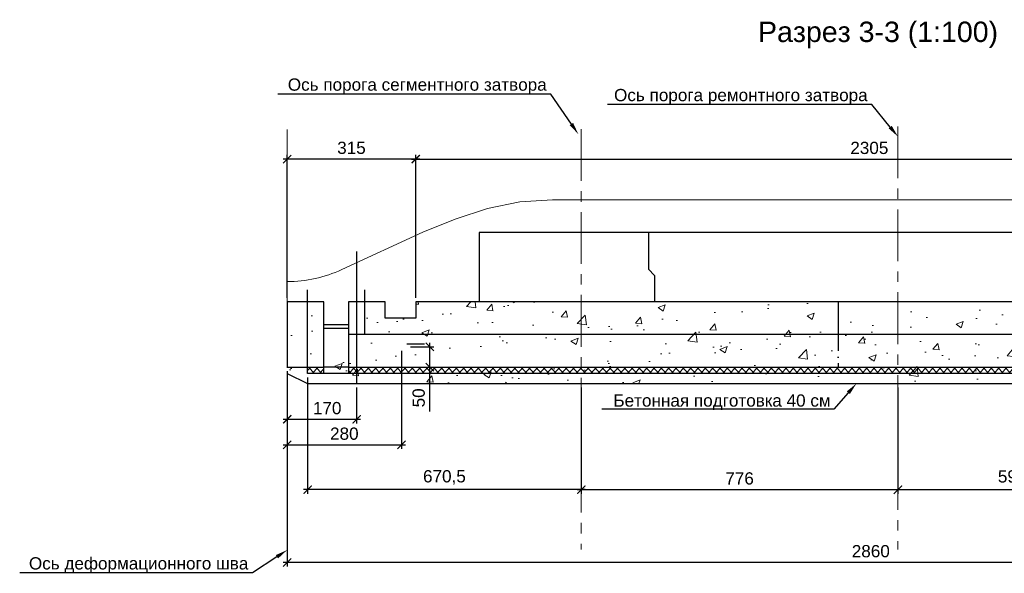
# Model space of a CAD drawing. Header units: millimetres. Extents: x 455957 to 840819, y 463079 to 618741.
# Tile 1 of 13: x 456642 to 480767, y 464935 to 478503. Entities that reach past the tile are written whole.
import ezdxf
from ezdxf import colors
from ezdxf.entities.mleader import LeaderData, LeaderLine
from ezdxf.math import Vec2, Vec3

# ---------------------------------------------------------------- set-up
doc = ezdxf.new("R2010")
doc.units = ezdxf.units.MM
doc.linetypes.add('ACAD_ISO04W100', pattern=[30, 24, -3, 0, -3])
doc.linetypes.add('осевая', pattern=[50.8, 31.75, -6.35, 6.35, -6.35])
for name, color, linetype, lineweight in [('Бетон', 7, 'Continuous', 50), ('ГТО-2_Размеры', 7, 'Continuous', 15), ('Мастика', 7, 'Continuous', 0), ('Отдел_Выноски(стрелка)', 7, 'Continuous', 15), ('Отдел_Заглавные надписи', 7, 'Continuous', 30)]:
    doc.layers.add(name, color=color, linetype=linetype, lineweight=lineweight)
doc.layers.add('Оси', color=1, linetype='осевая')
doc.layers.add('Штриховка', color=7, linetype='Continuous')
doc.styles.add('arial', font='arial.ttf')
doc.styles.add('Рогун1', font='arial.ttf')
doc.dimstyles.new('100 мм', dxfattribs={"dimscale": 100, "dimtxt": 3.5, "dimasz": 2, "dimexe": 1, "dimexo": 1, "dimgap": 1.2, "dimtad": 1, "dimdec": 0, "dimlfac": 0.1, "dimrnd": 0.0001, "dimtxsty": 'Рогун1', "dimblk": 'ARCHTICK', "dimcen": 2.5, "dimdle": 1, "dimaunit": 1, "dimadec": 1, "dimazin": 0, "dimtfac": 1, "dimtdec": 0, "dimtmove": 1, "dimatfit": 3, "dimldrblk": 'ARCHTICK', "dimfxl": 1, "dimtfill": 1, "dimarcsym": 0})

# ---------------------------------------------------------------- blocks, each defined once
blk = doc.blocks.new('_ArchTick')
at = {"color": 0, "linetype": 'ByBlock', "const_width": 0.15}
blk.add_lwpolyline([(-0.5, -0.5), (0.5, 0.5)], dxfattribs=at)
blk = doc.blocks.new('*D336')
at = {"layer": 'Defpoints', "color": 0, "transparency": 16777216}
for p in [(463196, 469986), (491796, 469986), (463196, 465203)]:
    blk.add_point(p, dxfattribs=at)
at = {"layer": 'ГТО-2_Размеры', "color": 0, "lineweight": -2, "transparency": 16777216}
for p, q in [((463196, 469886), (463196, 465103)), ((491796, 469886), (491796, 465103)), ((491896, 465203), (463096, 465203))]:
    blk.add_line(p, q, dxfattribs=at)
at = {"layer": 'ГТО-2_Размеры', "color": 0, "lineweight": -2, "transparency": 16777216, "xscale": 200, "yscale": 200, "zscale": 200, "rotation": 180}
blk.add_blockref('_ArchTick', (463196, 465203), dxfattribs=at)
at = {"layer": 'ГТО-2_Размеры', "color": 0, "lineweight": -2, "transparency": 16777216, "xscale": 200, "yscale": 200, "zscale": 200}
blk.add_blockref('_ArchTick', (491796, 465203), dxfattribs=at)
at = {"layer": 'ГТО-2_Размеры', "color": 0, "transparency": 16777216, "insert": (477496, 465476), "char_height": 300, "attachment_point": 5, "style": 'Рогун1'}
blk.add_mtext('2860', dxfattribs=at)
blk = doc.blocks.new('*D325')
at = {"layer": 'Defpoints', "color": 0, "transparency": 16777216}
for p in [(484106, 471586), (478161, 469586), (478161, 466982)]:
    blk.add_point(p, dxfattribs=at)
at = {"layer": 'ГТО-2_Размеры', "color": 0, "lineweight": -2, "transparency": 16777216}
for p, q in [((484106, 471486), (484106, 466882)), ((478161, 469486), (478161, 466882)), ((484206, 466982), (478061, 466982))]:
    blk.add_line(p, q, dxfattribs=at)
at = {"layer": 'ГТО-2_Размеры', "color": 0, "lineweight": -2, "transparency": 16777216, "xscale": 200, "yscale": 200, "zscale": 200, "rotation": 180}
blk.add_blockref('_ArchTick', (478161, 466982), dxfattribs=at)
at = {"layer": 'ГТО-2_Размеры', "color": 0, "lineweight": -2, "transparency": 16777216, "xscale": 200, "yscale": 200, "zscale": 200}
blk.add_blockref('_ArchTick', (484106, 466982), dxfattribs=at)
at = {"layer": 'ГТО-2_Размеры', "color": 0, "transparency": 16777216, "insert": (481134, 467282), "char_height": 300, "attachment_point": 5, "style": 'Рогун1'}
blk.add_mtext('594,5', dxfattribs=at)
blk = doc.blocks.new('*D328')
at = {"layer": 'Defpoints', "color": 0, "transparency": 16777216}
for p in [(463696, 469836), (470401, 468924), (463696, 466986)]:
    blk.add_point(p, dxfattribs=at)
at = {"layer": 'ГТО-2_Размеры', "color": 0, "lineweight": -2, "transparency": 16777216}
for p, q in [((463696, 469736), (463696, 466886)), ((470401, 468824), (470401, 466886)), ((470501, 466986), (463596, 466986))]:
    blk.add_line(p, q, dxfattribs=at)
at = {"layer": 'ГТО-2_Размеры', "color": 0, "lineweight": -2, "transparency": 16777216, "xscale": 200, "yscale": 200, "zscale": 200, "rotation": 180}
blk.add_blockref('_ArchTick', (463696, 466986), dxfattribs=at)
at = {"layer": 'ГТО-2_Размеры', "color": 0, "lineweight": -2, "transparency": 16777216, "xscale": 200, "yscale": 200, "zscale": 200}
blk.add_blockref('_ArchTick', (470401, 466986), dxfattribs=at)
at = {"layer": 'ГТО-2_Размеры', "color": 0, "transparency": 16777216, "insert": (467049, 467286), "char_height": 300, "attachment_point": 5, "style": 'Рогун1'}
blk.add_mtext('670,5', dxfattribs=at)
blk = doc.blocks.new('*D337')
at = {"layer": 'Defpoints', "color": 0, "transparency": 16777216}
for p in [(463196, 475088), (466346, 473436), (463196, 471586)]:
    blk.add_point(p, dxfattribs=at)
at = {"layer": 'ГТО-2_Размеры', "color": 0, "lineweight": -2, "transparency": 16777216}
for p, q in [((466446, 475088), (463096, 475088)), ((463196, 471686), (463196, 475188)), ((466346, 473536), (466346, 475188))]:
    blk.add_line(p, q, dxfattribs=at)
at = {"layer": 'ГТО-2_Размеры', "color": 0, "lineweight": -2, "transparency": 16777216, "xscale": 200, "yscale": 200, "zscale": 200, "rotation": 180}
blk.add_blockref('_ArchTick', (463196, 475088), dxfattribs=at)
at = {"layer": 'ГТО-2_Размеры', "color": 0, "lineweight": -2, "transparency": 16777216, "xscale": 200, "yscale": 200, "zscale": 200}
blk.add_blockref('_ArchTick', (466346, 475088), dxfattribs=at)
at = {"layer": 'ГТО-2_Размеры', "color": 0, "transparency": 16777216, "insert": (464771, 475361), "char_height": 300, "attachment_point": 5, "style": 'Рогун1'}
blk.add_mtext('315', dxfattribs=at)
blk = doc.blocks.new('*D335')
at = {"layer": 'Defpoints', "color": 0, "transparency": 16777216}
for p in [(470401, 469586), (478161, 469586), (478161, 466986)]:
    blk.add_point(p, dxfattribs=at)
at = {"layer": 'ГТО-2_Размеры', "color": 0, "lineweight": -2, "transparency": 16777216}
for p, q in [((470401, 469486), (470401, 466886)), ((478161, 469486), (478161, 466886)), ((470301, 466986), (478261, 466986))]:
    blk.add_line(p, q, dxfattribs=at)
at = {"layer": 'ГТО-2_Размеры', "color": 0, "lineweight": -2, "transparency": 16777216, "xscale": 200, "yscale": 200, "zscale": 200, "rotation": 180}
blk.add_blockref('_ArchTick', (470401, 466986), dxfattribs=at)
at = {"layer": 'ГТО-2_Размеры', "color": 0, "lineweight": -2, "transparency": 16777216, "xscale": 200, "yscale": 200, "zscale": 200}
blk.add_blockref('_ArchTick', (478161, 466986), dxfattribs=at)
at = {"layer": 'ГТО-2_Размеры', "color": 0, "transparency": 16777216, "insert": (474281, 467259), "char_height": 300, "attachment_point": 5, "style": 'Рогун1'}
blk.add_mtext('776', dxfattribs=at)
blk = doc.blocks.new('*D350')
at = {"layer": 'Defpoints', "color": 0, "transparency": 16777216}
for p in [(489396, 475086), (489396, 473286), (466346, 471586)]:
    blk.add_point(p, dxfattribs=at)
at = {"layer": 'ГТО-2_Размеры', "color": 0, "lineweight": -2, "transparency": 16777216}
for p, q in [((466246, 475086), (489496, 475086)), ((466346, 471686), (466346, 475186)), ((489396, 473386), (489396, 475186))]:
    blk.add_line(p, q, dxfattribs=at)
at = {"layer": 'ГТО-2_Размеры', "color": 0, "lineweight": -2, "transparency": 16777216, "xscale": 200, "yscale": 200, "zscale": 200, "rotation": 180}
blk.add_blockref('_ArchTick', (466346, 475086), dxfattribs=at)
at = {"layer": 'ГТО-2_Размеры', "color": 0, "lineweight": -2, "transparency": 16777216, "xscale": 200, "yscale": 200, "zscale": 200}
blk.add_blockref('_ArchTick', (489396, 475086), dxfattribs=at)
at = {"layer": 'ГТО-2_Размеры', "color": 0, "transparency": 16777216, "insert": (477460, 475359), "char_height": 300, "attachment_point": 5, "style": 'Рогун1'}
blk.add_mtext('2305', dxfattribs=at)
blk = doc.blocks.new('*D358')
at = {"layer": 'Defpoints', "color": 0, "transparency": 16777216}
for p in [(464896, 469586), (463196, 468899), (464896, 468709)]:
    blk.add_point(p, dxfattribs=at)
at = {"layer": 'ГТО-2_Размеры', "color": 0, "lineweight": -2, "transparency": 16777216}
for p, q in [((464896, 469486), (464896, 468609)), ((463196, 468799), (463196, 468609)), ((463096, 468709), (464996, 468709))]:
    blk.add_line(p, q, dxfattribs=at)
at = {"layer": 'ГТО-2_Размеры', "color": 0, "lineweight": -2, "transparency": 16777216, "xscale": 200, "yscale": 200, "zscale": 200, "rotation": 180}
blk.add_blockref('_ArchTick', (463196, 468709), dxfattribs=at)
at = {"layer": 'ГТО-2_Размеры', "color": 0, "lineweight": -2, "transparency": 16777216, "xscale": 200, "yscale": 200, "zscale": 200}
blk.add_blockref('_ArchTick', (464896, 468709), dxfattribs=at)
at = {"layer": 'ГТО-2_Размеры', "color": 0, "transparency": 16777216, "insert": (464176, 468982), "char_height": 300, "attachment_point": 5, "style": 'Рогун1', "bg_fill": 3, "box_fill_scale": 1.1, "bg_fill_color": 256, "bg_fill_true_color": 13158600, "bg_fill_transparency": 0}
blk.add_mtext('170', dxfattribs=at)
blk = doc.blocks.new('*D367')
at = {"layer": 'Defpoints', "color": 0, "transparency": 16777216}
for p in [(465996, 470486), (463196, 468491), (465996, 468083)]:
    blk.add_point(p, dxfattribs=at)
at = {"layer": 'ГТО-2_Размеры', "color": 0, "lineweight": -2, "transparency": 16777216}
for p, q in [((465996, 470386), (465996, 467983)), ((463196, 468391), (463196, 467983)), ((463096, 468083), (466096, 468083))]:
    blk.add_line(p, q, dxfattribs=at)
at = {"layer": 'ГТО-2_Размеры', "color": 0, "lineweight": -2, "transparency": 16777216, "xscale": 200, "yscale": 200, "zscale": 200, "rotation": 180}
blk.add_blockref('_ArchTick', (463196, 468083), dxfattribs=at)
at = {"layer": 'ГТО-2_Размеры', "color": 0, "lineweight": -2, "transparency": 16777216, "xscale": 200, "yscale": 200, "zscale": 200}
blk.add_blockref('_ArchTick', (465996, 468083), dxfattribs=at)
at = {"layer": 'ГТО-2_Размеры', "color": 0, "transparency": 16777216, "insert": (464596, 468356), "char_height": 300, "attachment_point": 5, "style": 'Рогун1', "bg_fill": 3, "box_fill_scale": 1.1, "bg_fill_color": 256, "bg_fill_true_color": 13158600, "bg_fill_transparency": 0}
blk.add_mtext('280', dxfattribs=at)
blk = doc.blocks.new('*D368')
at = {"layer": 'Defpoints', "color": 0, "transparency": 16777216}
for p in [(466115, 470486), (466692, 470486), (466355, 469986)]:
    blk.add_point(p, dxfattribs=at)
at = {"layer": 'ГТО-2_Размеры', "color": 0, "lineweight": -2, "transparency": 16777216}
for p, q in [((466215, 470486), (466792, 470486)), ((466692, 469886), (466692, 470586)), ((466455, 469986), (466792, 469986)), ((466692, 468900), (466692, 469986))]:
    blk.add_line(p, q, dxfattribs=at)
at = {"layer": 'ГТО-2_Размеры', "color": 0, "lineweight": -2, "transparency": 16777216, "xscale": 200, "yscale": 200, "zscale": 200}
for p, rotation in [((466692, 470486), 90), ((466692, 469986), 270)]:
    blk.add_blockref('_ArchTick', p, dxfattribs=dict(at, rotation=rotation))
at = {"layer": 'ГТО-2_Размеры', "color": 0, "transparency": 16777216, "insert": (466419, 469235), "char_height": 300, "attachment_point": 5, "rotation": 90, "style": 'Рогун1', "bg_fill": 3, "box_fill_scale": 1.1, "bg_fill_color": 256, "bg_fill_true_color": 13158600, "bg_fill_transparency": 0}
blk.add_mtext('50', dxfattribs=at)

msp = doc.modelspace()

# ---------------------------------------------------------------- hatches: boundary and pattern name
at = {"layer": 'Мастика', "lineweight": 13}
h = msp.add_hatch(dxfattribs=at)
h.set_pattern_fill('ANSI37', color=256, scale=40)
h.set_pattern_definition([(45, (-72734.78, 340461.12), (-89.80256, 89.80256), []), (135, (-72734.78, 340461.12), (-89.80256, -89.80256), [])])
h.paths.add_polyline_path([(490296.4726787, 469985.7870992), (490296.4726787, 469835.7870992), (464696.4726787, 469835.7870992), (464696.1519671, 469985.7749144)])
h.paths.add_polyline_path([(491296.4726787, 469985.7870992), (491296.4726787, 469835.7931916), (490896.1519671, 469835.7810068), (490896.1519671, 469985.7749144)])
h.paths.add_polyline_path([(464096.4726787, 469985.7870992), (464096.4726787, 469835.7870992), (463696.4726787, 469835.7870992), (463696.4726787, 469985.7749144)])
at = {"layer": 'Штриховка', "lineweight": 13}
h = msp.add_hatch(dxfattribs=at)
h.set_pattern_fill('AR-CONC', color=256, scale=10, style=0)
h.set_pattern_definition([(50, (-199567, 165124.1), (1821.8467, -159.391), [190.5, -2095.5]), (355, (-199567, 165124), (-352.434, 1910.5685), [152.4, -1676.406]), (100.45144, (-199415.1, 165110.8), (1469.4125, 1751.1775), [161.9, -1780.9024]), (46.1842, (-199567, 165632), (2710.7904, -420.423), [285.75, -3143.25]), (96.63556, (-199341, 165597), (2374.041, 2474.261), [242.85, -2671.356]), (351.18415, (-199567, 165632), (2374.041, 2474.261), [228.6, -2514.597]), (21, (-199313, 165505.1), (1516.144, -1022.652), [190.5, -2095.5]), (326, (-199313, 165505), (618.0203, 1841.8797), [152.4, -1676.4]), (71.45144, (-199186.6, 165419.9), (2134.164, 819.2277), [161.9, -1780.8994]), (37.5, (-199566.96, 165124.1), (30.88603, 845.5504), [0, -1656.08, 0, -1701.8, 0, -1682.75]), (7.5, (-199567, 165124.1), (668.1966, 1001.8057), [0, -970.28, 0, -1617.98, 0, -641.35]), (327.5, (-200133.4, 165124.1), (1355.90595, -57.28744), [0, -635, 0, -1981.2, 0, -2628.9]), (317.5, (-200387.4, 165124.1), (1481.2918, 254.265), [0, -825.5, 0, -1315.72, 0, -1866.9])])
h.paths.add_polyline_path([(465444.6962966, 471588.0590333), (464696.4726787, 471583.5151652), (464696.4726787, 470285.7870992), (464096.4726787, 470285.7870992), (464096.4726787, 471585.7870992), (463196.4726787, 471585.7870992), (463196.4726787, 469585.7870992), (487015.6130045, 469585.7870992), (491796.4726787, 469585.7870992), (491796.4726787, 473285.7782997), (490896.4726787, 473285.7782997), (490896.4726787, 469815.7870992), (490296.4726787, 469815.7870992), (490296.4726787, 473285.7782997), (489396.4726787, 473285.7782997), (489396.4726787, 471585.7870992), (466346.4726787, 471585.7870992), (466346.4726787, 471185.7870992), (465596.8942138, 471185.7870992), (465596.0511437, 471585.7870992)])

# ---------------------------------------------------------------- linework, layer by layer
at = {"color": 2, "lineweight": 25}
msp.add_lwpolyline([(489396.4726787, 473285.7782997), (467896.4726787, 473285.7782997), (467896.4726787, 471585.7782997)], dxfattribs=at)
at = {"color": 4, "linetype": 'ACAD_ISO04W100', "ltscale": 50}
for points in [[(472046.4726787, 473285.7782997), (472046.4726787, 472385.7782997), (472196.4726787, 472235.7782997), (472196.4726787, 471585.7782997)], [(476696.4726787, 471585.7870992), (476696.4726787, 469985.7870992)]]:
    msp.add_lwpolyline(points, dxfattribs=at)
at = {"color": 3, "lineweight": 25}
msp.add_lwpolyline([(463196.4726787, 469835.7870992), (463696.4726787, 469585.7870992), (491796.4726787, 469585.7870992), (491796.4726787, 469985.7870992)], dxfattribs=at)
at = {"layer": 'Бетон', "color": 2, "lineweight": 25, "ltscale": 10}
for points in [[(490296.4726787, 469835.7870992), (490296.4726787, 473285.7782997), (489396.4726787, 473285.7782997), (489396.4726787, 471585.7870992), (466346.4726787, 471585.7870992), (466346.4726787, 471185.7870992), (465596.4726787, 471185.7870992), (465596.4726787, 471585.7870992), (464696.4726787, 471585.7870992), (464696.4726787, 469835.7870992), (464096.4726787, 469835.7870992)], [(464096.4726787, 469835.7870992), (464096.4726787, 471585.7870992), (463196.4726787, 471585.7870992), (463196.4726787, 469985.7870992), (464096.4726787, 469985.7870992)], [(464696.4726787, 469985.7870992), (464096.4726787, 469985.7870992)], [(464696.4726787, 469985.7870992), (487015.6130045, 469985.7870992), (490296.4726787, 469985.7870992)]]:
    msp.add_lwpolyline(points, dxfattribs=at)
at = {"layer": 'Бетон', "color": 1, "lineweight": 25, "ltscale": 10}
for points in [[(463696.4726787, 469835.7870992), (463696.4726787, 471885.7870992)], [(490296.4726787, 470785.7870992), (465096.4726787, 470785.7870992), (465096.4726787, 471885.7870992)], [(465096.4726787, 470785.7870992), (464696.4726787, 470785.7870992)]]:
    msp.add_lwpolyline(points, dxfattribs=at)
msp.add_lwpolyline([(464096.4726787, 471035.7870992), (464696.4726787, 471035.7870992), (464696.4726787, 470935.7870992), (464096.4726787, 470935.7870992)], close=True, dxfattribs=at)
at = {"layer": 'Бетон', "color": 5, "lineweight": 25, "ltscale": 10}
msp.add_lwpolyline([(491296.4726787, 469835.7870992), (463696.4726787, 469835.7870992)], dxfattribs=at)
at = {"layer": 'ГТО-2_Размеры'}
msp.add_lwpolyline([(491796.4726787, 473285.7782997), (491796.4726787, 474085.7782997), (470680.4726787, 474085.7782997), (469980.4726787, 474085.7782997), (469696.4726787, 474085.7782997), (468899.1562676, 474038.2062467), (468107.1562676, 473871.8862467), (467315.1562676, 473610.5262467), (466523.1562676, 473293.7262467), (464533.770625, 472378.6088511, -0.1082040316), (463196.4726787, 472085.7782997), (463196.4726787, 471585.7782997)], format="xyb", dxfattribs=at)
at = {"layer": 'Оси', "linetype": 'осевая', "lineweight": 15, "ltscale": 40}
for points in [[(463196.4726787, 475810.1858586), (463196.4726787, 465506.4996407)], [(470401.4726787, 475820.9684631), (470401.4726787, 465517.2822452)], [(478161.4726787, 475886.8042836), (478161.4726787, 465517.2822452)]]:
    msp.add_lwpolyline(points, dxfattribs=at)

# ---------------------------------------------------------------- texts
at = {"layer": 'Отдел_Заглавные надписи', "insert": (477673.8146064, 478129.9439951), "char_height": 500, "width": 7964.63366331, "attachment_point": 5, "style": 'arial'}
msp.add_mtext('Разрез 3-3 (1:100)', dxfattribs=at)

# ---------------------------------------------------------------- dimensions: what is measured, and where the dimension line sits
at = {"layer": 'ГТО-2_Размеры'}
for base, p1, p2, picture, middle in [((463196.4726787, 475088.0590333), (466346.4726787, 473435.7870992), (463196.4726787, 471585.7870992), '*D337', (464771.4726787, 475088.0590333)), ((489396.4726787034, 475085.7870992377), (466346.4726787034, 471585.7870992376), (489396.4726787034, 473285.7782996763), '*D350', (477460.4293587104, 475085.7870992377))]:
    dim = msp.add_linear_dim(base=base, p1=p1, p2=p2, angle=180, dimstyle='100 мм', override={"dimtxt": 3, "dimdec": 6, "dimtfill": 0}, dxfattribs=at)
    dim.commit()
    dim.dimension.update_dxf_attribs({"geometry": picture, "text_midpoint": middle, "dimtype": 160})
for base, p1, p2, picture, middle in [((478161.4726787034, 466982.037099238), (484106.4726787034, 471585.7870992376), (478161.4726787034, 469585.7870992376), '*D325', (481133.9726787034, 467282.3235930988)), ((463196.4726787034, 465202.9151851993), (491796.4726787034, 469985.7870992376), (463196.4726787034, 469985.7870992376), '*D336', (477496.4726787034, 465476.0870815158)), ((463696.4726787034, 466985.787099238), (470401.4726787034, 468923.9797368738), (463696.4726787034, 469835.7870992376), '*D328', (467048.9726787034, 467286.0735930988))]:
    dim = msp.add_linear_dim(base=base, p1=p1, p2=p2, angle=180, dimstyle='100 мм', override={"dimtxt": 3, "dimdec": 6, "dimtfill": 0}, dxfattribs=at)
    dim.commit()
    dim.dimension.update_dxf_attribs({"geometry": picture, "text_midpoint": middle})
dim = msp.add_linear_dim(base=(478161.4726787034, 466985.787099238), p1=(470401.4726787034, 469585.7870992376), p2=(478161.4726787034, 469585.7870992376), dimstyle='100 мм', override={"dimtxt": 3, "dimdec": 6, "dimtfill": 0}, dxfattribs=at)
dim.commit()
dim.dimension.update_dxf_attribs({"geometry": '*D335', "text_midpoint": (474281.4726787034, 467258.9589955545)})

# ---------------------------------------------------------------- leaders
at = {"layer": 'Отдел_Выноски(стрелка)'}
ml = msp.add_multileader_mtext('Standard', dxfattribs=at)
ml.set_content('Ось порога сегментного затвора', color=256, style='arial')
ml.set_leader_properties()
ml.build(insert=Vec2(0, 0))
ml.multileader.update_dxf_attribs({"text_left_attachment_type": 6, "text_right_attachment_type": 6, "dogleg_length": 136.6171409, "arrow_head_size": 300})
ctx = ml.context
ctx.base_point, ctx.char_height, ctx.arrow_head_size, ctx.plane_origin = Vec3(463209.2861231, 476679.220064), 300, 300, Vec3(465833.016083, 493447.1416572)
ctx.left_attachment, ctx.right_attachment = 6, 6
notes = []
notes.append((ctx, [(1, (1, 1, 0), (469656.8609721, 476679.220064), (-1, 0), 136.6171409, [(0, [(470330.4726787, 475697.4306761)], 0, [])])]))
ctx.mtext.insert, ctx.mtext.width, ctx.mtext.defined_height, ctx.mtext.flow_direction = Vec3(463211.2861231, 477062.5079221), 6482.367054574, 383.2878581, 5
ml = msp.add_multileader_mtext('Standard', dxfattribs=at)
ml.set_content('Ось порога ремонтного затвора', color=256, style='arial')
ml.set_leader_properties()
ml.build(insert=Vec2(0, 0))
ml.multileader.update_dxf_attribs({"text_left_attachment_type": 6, "text_right_attachment_type": 6, "dogleg_length": 136.6171409, "arrow_head_size": 300})
ctx = ml.context
ctx.base_point, ctx.char_height, ctx.arrow_head_size, ctx.plane_origin = Vec3(471202.9579872, 476422.7149991), 300, 300, Vec3(472808.133973, 492579.8246812)
ctx.left_attachment, ctx.right_attachment = 6, 6
notes.append((ctx, [(1, (1, 1, 0), (477521.2013219, 476422.7149991), (-1, 0), 136.6171409, [(0, [(478161.4726787, 475637.6318506)], 0, [])])]))
ctx.mtext.insert, ctx.mtext.width, ctx.mtext.defined_height, ctx.mtext.flow_direction = Vec3(471204.9579872, 476806.0028572), 6272.749873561, 383.2878581, 5
ml = msp.add_multileader_mtext('Standard', dxfattribs=at)
ml.set_content('Бетонная подготовка 40 см', color=256, style='arial')
ml.set_leader_properties()
ml.build(insert=Vec2(0, 0))
ml.multileader.update_dxf_attribs({"text_left_attachment_type": 6, "text_right_attachment_type": 6, "dogleg_length": 136.6171409, "arrow_head_size": 300})
ctx = ml.context
ctx.base_point, ctx.char_height, ctx.arrow_head_size, ctx.plane_origin = Vec3(471187.63602, 468958.8223408), 300, 300, Vec3(482027.3899269, 476235.1973887)
ctx.left_attachment, ctx.right_attachment = 6, 6
notes.append((ctx, [(0, (1, 1, 0), (476589.3036384, 468958.8223408), (-1, 0), 136.6171409, [(0, [(477144.1534914, 469585.7870992)], 0, [])])]))
ctx.mtext.insert, ctx.mtext.width, ctx.mtext.defined_height, ctx.mtext.flow_direction = Vec3(471189.63602, 469320.4185209), 5605.27496272, 383.2878581, 5
ml = msp.add_multileader_mtext('Standard', dxfattribs=at)
ml.set_content('Ось деформационного шва', color=256, style='arial')
ml.set_leader_properties()
ml.build(insert=Vec2(0, 0))
ml.multileader.update_dxf_attribs({"text_left_attachment_type": 6, "text_right_attachment_type": 6, "dogleg_length": 136.6171409, "arrow_head_size": 300})
ctx = ml.context
ctx.base_point, ctx.char_height, ctx.arrow_head_size, ctx.plane_origin = Vec3(456866.0086578, 464945.8972923), 300, 300, Vec3(458319.2953545, 482839.6365777)
ctx.left_attachment, ctx.right_attachment = 6, 6
notes.append((ctx, [(1, (1, 1, 0), (462346.2574495, 464945.8972923), (-1, 0), 136.6171409, [(0, [(463196.4726787, 465506.4996407)], 0, [])])]))
ctx.mtext.insert, ctx.mtext.width, ctx.mtext.defined_height, ctx.mtext.flow_direction = Vec3(456868.0086578, 465329.1851504), 5632.309506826, 383.2878581, 5
for ctx, leaders in notes:
    for number, flags, end, landing, length, lines in leaders:
        leader = LeaderData()
        leader.index, (leader.has_last_leader_line, leader.has_dogleg_vector, leader.attachment_direction) = number, flags
        leader.last_leader_point, leader.dogleg_vector, leader.dogleg_length = Vec3(end), Vec3(landing), length
        for number, points, colour, breaks in lines:
            line = LeaderLine()
            line.index, line.vertices, line.color, line.breaks = number, Vec3.list(points), colors.encode_raw_color(colour), breaks
            leader.lines.append(line)
        ctx.leaders.append(leader)

# ---------------------------------------------------------------- next in the draw order: dimensions: what is measured, and where the dimension line sits
at = {"layer": 'ГТО-2_Размеры'}
dim = msp.add_linear_dim(base=(464896.4726787, 468708.6124753), p1=(463196.4726787, 468898.6154051), p2=(464896.4726787, 469585.7870992), dimstyle='100 мм', override={"dimtxt": 3, "dimdec": 6}, dxfattribs=at)
dim.commit()
dim.dimension.update_dxf_attribs({"geometry": '*D358', "text_midpoint": (464176.0512584, 468708.6124753), "dimtype": 160})

# ---------------------------------------------------------------- next in the draw order: linework, layer by layer
at = {"lineweight": 30}
msp.add_lwpolyline([(464896.4726787, 472820.7028354), (464896.4726787, 469585.7870992)], dxfattribs=at)

# ---------------------------------------------------------------- next in the draw order: dimensions: what is measured, and where the dimension line sits
at = {"layer": 'ГТО-2_Размеры'}
dim = msp.add_linear_dim(base=(465996.4726787, 468082.9335291), p1=(463196.4726787, 468490.7744671), p2=(465996.4726787, 470485.7870992), dimstyle='100 мм', override={"dimtxt": 3, "dimdec": 6}, dxfattribs=at)
dim.commit()
dim.dimension.update_dxf_attribs({"geometry": '*D367', "text_midpoint": (464596.4726787, 468082.9335291), "dimtype": 160})

# ---------------------------------------------------------------- next in the draw order: dimensions: what is measured, and where the dimension line sits
dim = msp.add_linear_dim(base=(466692.3842262, 470485.7870992), p1=(466355.2893643, 469985.7870992), p2=(466115.4757798, 470485.7870992), angle=90, dimstyle='100 мм', override={"dimtxt": 3, "dimdec": 6}, dxfattribs=at)
dim.commit()
dim.dimension.update_dxf_attribs({"geometry": '*D368', "text_midpoint": (466836.8630259, 469234.8127965), "dimtype": 160})

# ---------------------------------------------------------------- next in the draw order: linework, layer by layer
at = {"color": 3}
msp.add_line((466557.212169, 470549.0014711), (466125.7601047, 470547.0417329), dxfattribs=at)

doc.saveas('drawing.dxf')
